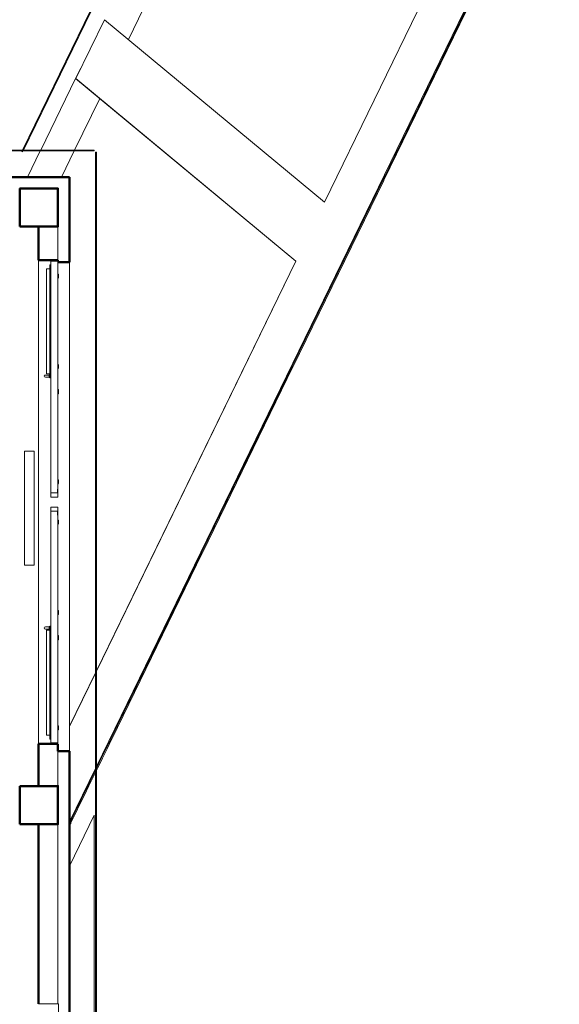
# Model space of a CAD drawing. Header units: millimetres. Extents: x -197461 to 862495, y -970068 to 63888.
# Tile 80 of 205: x -83053 to -77369, y -570554 to -560174. Entities that reach past the tile are written whole.
import ezdxf

# ---------------------------------------------------------------- set-up
doc = ezdxf.new("R2010")
doc.units = ezdxf.units.MM
doc.layers.get('0').update_dxf_attribs({"linetype": 'CONTINUOUS'})
for name, color, linetype, lineweight in [('A-FLOR', 192, 'CONTINUOUS', 5), ('A-GLAZ', 151, 'CONTINUOUS', 5), ('A-MASS', 70, 'CONTINUOUS', 5), ('A-Wall', 252, 'CONTINUOUS', 0), ('G-IMPT', 8, 'CONTINUOUS', 5), ('M-EQPM', 50, 'CONTINUOUS', 5), ('S-Cols', 52, 'CONTINUOUS', 0)]:
    doc.layers.add(name, color=color, linetype=linetype, lineweight=lineweight)

# ---------------------------------------------------------------- blocks, each defined once
blk = doc.blocks.new('SchueCal_Schueco_AWS-75-BS-SI__Family-02_Type 2_5080x1480 - Schueco_AWS-75-BS-SI__Family-02__Type 2-3433120-Otrā stāva plāns uz atzīmes 3_400')
at = {"layer": 'G-IMPT'}
for p, q in [((-2457, 19), (-2457, -18)), ((-2457, 19), (-1352, 19)), ((-1352, 19), (-1352, -18)), ((-1339, -18), (-1339, 30)), ((-1315, 30), (-1315, -18)), ((1315, -18), (1315, 30)), ((1339, 30), (1339, -18)), ((1352, 19), (1352, -18)), ((1352, 19), (2457, 19)), ((2457, 19), (2457, -18)), ((-2540, -28), (-2540, -103)), ((-2540, -28), (-97, -28)), ((-2540, -103), (-2540, -28)), ((-138, -103), (-2540, -103)), ((-2540, -103), (-1297, -103)), ((-2501, -22), (-2501, -18)), ((-2501, -18), (-2501, -22)), ((-2501, -18), (-1309, -18)), ((-2501, -22), (-1309, -22)), ((-2481, -28), (-2481, -22)), ((-2481, -22), (-2481, -28)), ((-2403, -105), (-2403, -103)), ((-2358, -103), (-2358, -105)), ((-1452, -105), (-1452, -103)), ((-1407, -103), (-1407, -105)), ((-1342, -9), (-1313, -9)), ((-1342, -18), (-1342, -9)), ((-1342, -9), (-1342, -18)), ((-1342, -18), (-1342, -9)), ((-1340, -9), (-1342, -9)), ((-1338, -9), (-1339, -9)), ((-1328, -22), (-1328, -28)), ((-1328, -22), (-1328, -28)), ((-1315, -9), (-1316, -9)), ((-1313, -9), (-1313, -18)), ((-1313, -9), (-1313, -18)), ((-1313, -9), (-1313, -18)), ((-1309, -18), (-1309, -22)), ((-1309, -22), (-1309, -18)), ((-1297, -103), (-63, -103)), ((-1187, -105), (-1187, -103)), ((-1142, -103), (-1142, -105)), ((-235, -105), (-235, -103)), ((-190, -103), (-190, -105)), ((-97, -98), (-138, -98)), ((-138, -98), (-138, -103)), ((-138, -103), (-138, -98)), ((-138, -98), (-97, -98)), ((-53, -103), (-138, -103)), ((-97, -98), (-97, -28)), ((-97, -28), (-53, -28)), ((-97, -28), (-97, -98)), ((-53, -28), (-53, -103)), ((53, -103), (53, -28)), ((53, -28), (97, -28)), ((137, -103), (53, -103)), ((63, -103), (1296, -103)), ((97, -28), (97, -98)), ((97, -28), (97, -98)), ((97, -28), (2540, -28)), ((97, -98), (137, -98)), ((97, -98), (137, -98)), ((137, -98), (137, -103)), ((137, -98), (137, -103)), ((137, -103), (2540, -103)), ((190, -105), (190, -103)), ((235, -103), (235, -105)), ((1142, -105), (1142, -103)), ((1186, -103), (1186, -105)), ((1296, -103), (2540, -103)), ((1308, -22), (1308, -18)), ((1308, -18), (1308, -22)), ((1308, -18), (2501, -18)), ((1308, -22), (2501, -22)), ((1313, -18), (1313, -9)), ((1313, -9), (1342, -9)), ((1313, -18), (1313, -9)), ((1313, -18), (1313, -9)), ((1316, -9), (1315, -9)), ((1328, -28), (1328, -22)), ((1328, -22), (1328, -28)), ((1339, -9), (1338, -9)), ((1342, -9), (1340, -9)), ((1342, -9), (1342, -18)), ((1342, -9), (1342, -18)), ((1342, -18), (1342, -9)), ((1406, -105), (1406, -103)), ((1452, -103), (1452, -105)), ((2358, -105), (2358, -103)), ((2403, -103), (2403, -105)), ((2481, -22), (2481, -28)), ((2481, -22), (2481, -28)), ((2501, -22), (2501, -18)), ((2501, -18), (2501, -22)), ((2540, -103), (2540, -28)), ((2540, -28), (2540, -103)), ((-2399, -109), (-2403, -105)), ((-2403, -105), (-2358, -105)), ((-2399, -109), (-2362, -109)), ((-2362, -109), (-2358, -105)), ((-1448, -109), (-1452, -105)), ((-1452, -105), (-1407, -105)), ((-1448, -109), (-1411, -109)), ((-1411, -109), (-1407, -105)), ((-1183, -109), (-1187, -105)), ((-1187, -105), (-1142, -105)), ((-1183, -109), (-1146, -109)), ((-1146, -109), (-1142, -105)), ((-231, -109), (-235, -105)), ((-235, -105), (-190, -105)), ((-231, -109), (-194, -109)), ((-194, -109), (-190, -105)), ((194, -109), (190, -105)), ((190, -105), (235, -105)), ((194, -109), (231, -109)), ((231, -109), (235, -105)), ((1146, -109), (1142, -105)), ((1142, -105), (1186, -105)), ((1146, -109), (1182, -109)), ((1182, -109), (1186, -105)), ((1406, -105), (1452, -105)), ((1410, -109), (1406, -105)), ((1410, -109), (1448, -109)), ((1448, -109), (1452, -105)), ((2362, -109), (2358, -105)), ((2358, -105), (2403, -105)), ((2362, -109), (2399, -109)), ((2399, -109), (2403, -105))]:
    blk.add_line(p, q, dxfattribs=at)
at = {"layer": 'G-IMPT', "flags": 128}
for points in [[(-1339, 30), (-1336, 39), (-1327, 42)], [(-1327, 42), (-1336, 39), (-1339, 30)], [(-1315, 30), (-1319, 39), (-1327, 42)], [(-1327, 42), (-1319, 39), (-1315, 30)], [(1315, 30), (1319, 39), (1327, 42)], [(1327, 42), (1319, 39), (1315, 30)], [(1339, 30), (1336, 39), (1327, 42)], [(1327, 42), (1336, 39), (1339, 30)], [(-2398, -107), (-2398, -107), (-2398, -107), (-2398, -107), (-2398, -107), (-2398, -107), (-2398, -107), (-2398, -107), (-2398, -107), (-2398, -107), (-2398, -107), (-2398, -107), (-2398, -107), (-2398, -107), (-2398, -107), (-2398, -107), (-2398, -107), (-2398, -107), (-2398, -107), (-2398, -107), (-2398, -107), (-2398, -107), (-2398, -107), (-2398, -107), (-2398, -107), (-2398, -107), (-2398, -107), (-2398, -107), (-2398, -107), (-2398, -107), (-2398, -107), (-2398, -107), (-2398, -107), (-2399, -107), (-2399, -107), (-2399, -107), (-2399, -107)], [(-2362, -107), (-2362, -107), (-2362, -107), (-2363, -107), (-2363, -107), (-2363, -107), (-2363, -107), (-2363, -107), (-2363, -107), (-2363, -107), (-2363, -107), (-2363, -107), (-2363, -107), (-2363, -107), (-2363, -107), (-2363, -107), (-2363, -107), (-2363, -107), (-2363, -107), (-2363, -107), (-2363, -107), (-2363, -107), (-2363, -107), (-2363, -107), (-2363, -107), (-2363, -107), (-2363, -107), (-2363, -107), (-2363, -107), (-2363, -107), (-2363, -107), (-2363, -107), (-2363, -107), (-2363, -107), (-2363, -107), (-2363, -107), (-2363, -107)], [(-1446, -107), (-1446, -107), (-1446, -107), (-1446, -107), (-1446, -107), (-1446, -107), (-1446, -107), (-1446, -107), (-1446, -107), (-1446, -107), (-1446, -107), (-1446, -107), (-1446, -107), (-1446, -107), (-1446, -107), (-1446, -107), (-1446, -107), (-1446, -107), (-1446, -107), (-1447, -107), (-1447, -107), (-1447, -107), (-1447, -107), (-1447, -107), (-1447, -107), (-1447, -107), (-1447, -107), (-1447, -107), (-1447, -107), (-1447, -107), (-1447, -107), (-1447, -107), (-1447, -107), (-1447, -107), (-1447, -107), (-1447, -107), (-1447, -107)], [(-1411, -107), (-1411, -107), (-1411, -107), (-1411, -107), (-1411, -107), (-1411, -107), (-1411, -107), (-1411, -107), (-1411, -107), (-1411, -107), (-1411, -107), (-1411, -107), (-1411, -107), (-1411, -107), (-1411, -107), (-1411, -107), (-1411, -107), (-1411, -107), (-1412, -107), (-1412, -107), (-1412, -107), (-1412, -107), (-1412, -107), (-1412, -107), (-1412, -107), (-1412, -107), (-1412, -107), (-1412, -107), (-1412, -107), (-1412, -107), (-1412, -107), (-1412, -107), (-1412, -107), (-1412, -107), (-1412, -107), (-1412, -107), (-1412, -107)], [(-1181, -107), (-1181, -107), (-1181, -107), (-1181, -107), (-1181, -107), (-1181, -107), (-1181, -107), (-1181, -107), (-1181, -107), (-1181, -107), (-1181, -107), (-1181, -107), (-1181, -107), (-1181, -107), (-1181, -107), (-1181, -107), (-1181, -107), (-1181, -107), (-1181, -107), (-1182, -107), (-1182, -107), (-1182, -107), (-1182, -107), (-1182, -107), (-1182, -107), (-1182, -107), (-1182, -107), (-1182, -107), (-1182, -107), (-1182, -107), (-1182, -107), (-1182, -107), (-1182, -107), (-1182, -107), (-1182, -107), (-1182, -107), (-1182, -107)], [(-1146, -107), (-1146, -107), (-1146, -107), (-1146, -107), (-1146, -107), (-1146, -107), (-1146, -107), (-1146, -107), (-1146, -107), (-1146, -107), (-1146, -107), (-1146, -107), (-1146, -107), (-1146, -107), (-1146, -107), (-1146, -107), (-1146, -107), (-1146, -107), (-1147, -107), (-1147, -107), (-1147, -107), (-1147, -107), (-1147, -107), (-1147, -107), (-1147, -107), (-1147, -107), (-1147, -107), (-1147, -107), (-1147, -107), (-1147, -107), (-1147, -107), (-1147, -107), (-1147, -107), (-1147, -107), (-1147, -107), (-1147, -107), (-1147, -107)], [(-230, -107), (-230, -107), (-230, -107), (-230, -107), (-230, -107), (-230, -107), (-230, -107), (-230, -107), (-230, -107), (-230, -107), (-230, -107), (-230, -107), (-230, -107), (-230, -107), (-230, -107), (-230, -107), (-230, -107), (-230, -107), (-230, -107), (-230, -107), (-230, -107), (-230, -107), (-230, -107), (-230, -107), (-230, -107), (-230, -107), (-230, -107), (-230, -107), (-230, -107), (-230, -107), (-230, -107), (-230, -107), (-230, -107), (-231, -107), (-231, -107), (-231, -107), (-231, -107)], [(-194, -107), (-194, -107), (-194, -107), (-195, -107), (-195, -107), (-195, -107), (-195, -107), (-195, -107), (-195, -107), (-195, -107), (-195, -107), (-195, -107), (-195, -107), (-195, -107), (-195, -107), (-195, -107), (-195, -107), (-195, -107), (-195, -107), (-195, -107), (-195, -107), (-195, -107), (-195, -107), (-195, -107), (-195, -107), (-195, -107), (-195, -107), (-195, -107), (-195, -107), (-195, -107), (-195, -107), (-195, -107), (-195, -107), (-195, -107), (-195, -107), (-195, -107), (-195, -107)], [(195, -107), (195, -107), (195, -107), (195, -107), (195, -107), (195, -107), (195, -107), (195, -107), (195, -107), (195, -107), (195, -107), (195, -107), (195, -107), (195, -107), (195, -107), (195, -107), (195, -107), (195, -107), (195, -107), (195, -107), (195, -107), (195, -107), (195, -107), (195, -107), (195, -107), (195, -107), (195, -107), (195, -107), (195, -107), (195, -107), (195, -107), (195, -107), (195, -107), (194, -107), (194, -107), (194, -107), (194, -107)], [(231, -107), (231, -107), (231, -107), (230, -107), (230, -107), (230, -107), (230, -107), (230, -107), (230, -107), (230, -107), (230, -107), (230, -107), (230, -107), (230, -107), (230, -107), (230, -107), (230, -107), (230, -107), (230, -107), (230, -107), (230, -107), (230, -107), (230, -107), (230, -107), (230, -107), (230, -107), (230, -107), (230, -107), (230, -107), (230, -107), (230, -107), (230, -107), (230, -107), (230, -107), (230, -107), (230, -107), (230, -107)], [(1147, -107), (1147, -107), (1147, -107), (1147, -107), (1147, -107), (1147, -107), (1147, -107), (1147, -107), (1147, -107), (1147, -107), (1147, -107), (1147, -107), (1147, -107), (1147, -107), (1147, -107), (1147, -107), (1147, -107), (1147, -107), (1147, -107), (1146, -107), (1146, -107), (1146, -107), (1146, -107), (1146, -107), (1146, -107), (1146, -107), (1146, -107), (1146, -107), (1146, -107), (1146, -107), (1146, -107), (1146, -107), (1146, -107), (1146, -107), (1146, -107), (1146, -107), (1146, -107)], [(1182, -107), (1182, -107), (1182, -107), (1182, -107), (1182, -107), (1182, -107), (1182, -107), (1182, -107), (1182, -107), (1182, -107), (1182, -107), (1182, -107), (1182, -107), (1182, -107), (1182, -107), (1182, -107), (1182, -107), (1182, -107), (1181, -107), (1181, -107), (1181, -107), (1181, -107), (1181, -107), (1181, -107), (1181, -107), (1181, -107), (1181, -107), (1181, -107), (1181, -107), (1181, -107), (1181, -107), (1181, -107), (1181, -107), (1181, -107), (1181, -107), (1181, -107), (1181, -107)], [(1412, -107), (1412, -107), (1412, -107), (1412, -107), (1412, -107), (1412, -107), (1412, -107), (1412, -107), (1412, -107), (1412, -107), (1412, -107), (1412, -107), (1412, -107), (1412, -107), (1412, -107), (1412, -107), (1412, -107), (1412, -107), (1412, -107), (1411, -107), (1411, -107), (1411, -107), (1411, -107), (1411, -107), (1411, -107), (1411, -107), (1411, -107), (1411, -107), (1411, -107), (1411, -107), (1411, -107), (1411, -107), (1411, -107), (1411, -107), (1411, -107), (1411, -107), (1411, -107)], [(1447, -107), (1447, -107), (1447, -107), (1447, -107), (1447, -107), (1447, -107), (1447, -107), (1447, -107), (1447, -107), (1447, -107), (1447, -107), (1447, -107), (1447, -107), (1447, -107), (1447, -107), (1447, -107), (1447, -107), (1447, -107), (1446, -107), (1446, -107), (1446, -107), (1446, -107), (1446, -107), (1446, -107), (1446, -107), (1446, -107), (1446, -107), (1446, -107), (1446, -107), (1446, -107), (1446, -107), (1446, -107), (1446, -107), (1446, -107), (1446, -107), (1446, -107), (1446, -107)], [(2363, -107), (2363, -107), (2363, -107), (2363, -107), (2363, -107), (2363, -107), (2363, -107), (2363, -107), (2363, -107), (2363, -107), (2363, -107), (2363, -107), (2363, -107), (2363, -107), (2363, -107), (2363, -107), (2363, -107), (2363, -107), (2363, -107), (2363, -107), (2363, -107), (2363, -107), (2363, -107), (2363, -107), (2363, -107), (2363, -107), (2363, -107), (2363, -107), (2363, -107), (2363, -107), (2363, -107), (2363, -107), (2363, -107), (2362, -107), (2362, -107), (2362, -107), (2362, -107)], [(2399, -107), (2399, -107), (2399, -107), (2398, -107), (2398, -107), (2398, -107), (2398, -107), (2398, -107), (2398, -107), (2398, -107), (2398, -107), (2398, -107), (2398, -107), (2398, -107), (2398, -107), (2398, -107), (2398, -107), (2398, -107), (2398, -107), (2398, -107), (2398, -107), (2398, -107), (2398, -107), (2398, -107), (2398, -107), (2398, -107), (2398, -107), (2398, -107), (2398, -107), (2398, -107), (2398, -107), (2398, -107), (2398, -107), (2398, -107), (2398, -107), (2398, -107), (2398, -107)]]:
    blk.add_lwpolyline(points, dxfattribs=at)
blk = doc.blocks.new('SchueCal_Schueco_AWS-75-BS-SI__Family-02_Type 2_5080x1480 - Type 2-3433123-Otrā stāva plāns uz atzīmes 3_400')
blk.add_blockref('SchueCal_Schueco_AWS-75-BS-SI__Family-02_Type 2_5080x1480 - Schueco_AWS-75-BS-SI__Family-02__Type 2-3433120-Otrā stāva plāns uz atzīmes 3_400', (0, 0))
blk = doc.blocks.new('788507_788512_ventil compact cv22 h_ 500mm - wysokość 500mm-2257255-Otrā stāva plāns uz atzīmes 3_400')
at = {"layer": 'M-EQPM', "color": 252}
for p, q in [((0, 0), (1200, 0)), ((0, 0), (0, -102)), ((1200, -102), (0, -102)), ((1200, 0), (1200, -102))]:
    blk.add_line(p, q, dxfattribs=at)

msp = doc.modelspace()

# ---------------------------------------------------------------- hatches: boundary and pattern name
at = {"layer": 'A-Wall', "true_color": 0x636466}
h = msp.add_hatch(color=251, dxfattribs=at)
h.paths.add_polyline_path([(-82855.96639, -568249.39191), (-82850.96639, -568249.39191), (-82851.96217, -567809.40809), (-82855.96639, -567809.40809), (-82855.96639, -567898.27221)], flags=0)
h.paths.add_polyline_path([(-82850.96639, -562709.40809), (-82851.13587, -562359.39191), (-82855.96639, -562359.39191), (-82855.96639, -562709.40809)], flags=0)
h = msp.add_hatch(color=251, dxfattribs=at)
h.paths.add_polyline_path([(-82530.96639, -577369.39191), (-82529.96639, -577369.39191), (-82530.96639, -577259.39191)], flags=0)
h.paths.add_polyline_path([(-82530.96639, -562729.40809), (-82529.96639, -562729.40809), (-82530.96639, -562709.40809)], flags=0)
msp.add_hatch(color=251, dxfattribs=at).paths.add_polyline_path([(-82855.96639, -570549.39191), (-82850.96639, -570549.39191), (-82851.4927, -568659.39191), (-82855.96639, -568659.39191), (-82855.96639, -570462.39699)], flags=0)

# ---------------------------------------------------------------- linework, layer by layer
at = {"color": 251, "lineweight": 5, "true_color": 0x636466}
for p, q in [((-82077.83254, -559600.92674), (-83025.33005, -561548.41289)), ((-83014.20933, -561548.41289), (-82068.84032, -559605.30167)), ((-78278.13798, -559912.58742), (-79225.97698, -561860.8922)), ((-79216.98465, -561865.26692), (-78269.14566, -559916.96213)), ((-83030.19529, -561558.41289), (-83031.93896, -561561.99684)), ((-83022.94674, -561566.37177), (-83019.07456, -561558.41289)), ((-83031.93896, -561561.99684), (-83022.94674, -561566.37177)), ((-79227.72686, -561864.48913), (-80181.78705, -563825.58172)), ((-80172.79473, -563829.95644), (-79218.73454, -561868.86384)), ((-79218.73454, -561868.86384), (-79227.72686, -561864.48913)), ((-79225.97698, -561860.8922), (-79216.98465, -561865.26692)), ((-82255.75973, -562717.40348), (-82255.75973, -562729.40348)), ((-82245.75973, -562729.40348), (-82255.75973, -562729.40348)), ((-82245.75973, -562729.40348), (-82245.75973, -562717.40348)), ((-80183.53694, -563829.17865), (-81137.59713, -565790.27125)), ((-81128.6048, -565794.64596), (-80174.54461, -563833.55337)), ((-80183.53694, -563829.17865), (-80174.54461, -563833.55337)), ((-80181.78705, -563825.58172), (-80172.79473, -563829.95644)), ((-81139.34701, -565793.86818), (-82093.4072, -567754.96077)), ((-82084.41488, -567759.33548), (-81130.35469, -565798.24289)), ((-81139.34701, -565793.86818), (-81130.35469, -565798.24289)), ((-81137.59713, -565790.27125), (-81128.6048, -565794.64596)), ((-82095.15709, -567758.5577), (-82086.16476, -567762.93241)), ((-82093.4072, -567754.96077), (-82084.41488, -567759.33548)), ((-82529.96639, -569098.4071), (-82267.75973, -568559.46757)), ((-82267.75973, -568559.46757), (-82267.75972, -577637.9827)), ((-82513.36759, -568641.05762), (-82522.35991, -568636.6829))]:
    msp.add_line(p, q, dxfattribs=at)
at = {"color": 251, "lineweight": 5, "true_color": 0x636466, "flags": 128}
for points in [[(-82255.75973, -562729.40348), (-82255.75973, -563305.6262), (-82255.75973, -563881.84891), (-82255.75973, -564458.07162), (-82255.75973, -565034.29434), (-82255.75973, -565610.51705), (-82255.75973, -566186.73977), (-82255.75973, -566762.96248), (-82255.75973, -567339.18519), (-82255.75973, -567801.40791)], [(-82245.75973, -567801.40791), (-82245.75973, -567339.18519), (-82245.75973, -566762.96248), (-82245.75973, -566186.73977), (-82245.75973, -565610.51705), (-82245.75973, -565034.29434), (-82245.75973, -564458.07162), (-82245.75973, -563881.84891), (-82245.75973, -563305.6262), (-82245.75973, -562729.40348)], [(-82095.15709, -567758.5577), (-82142.62407, -567856.12717), (-82190.09105, -567953.69663), (-82237.55803, -568051.2661), (-82245.75973, -568068.12488)], [(-82245.75973, -568090.98353), (-82228.5657, -568055.64081), (-82181.09872, -567958.07135), (-82133.63174, -567860.50188), (-82086.16476, -567762.93241)], [(-82255.75973, -568088.68011), (-82285.02501, -568148.83557), (-82332.49199, -568246.40503), (-82379.95897, -568343.9745), (-82427.42595, -568441.54397), (-82474.89293, -568539.11344), (-82522.35991, -568636.6829)], [(-82513.36759, -568641.05762), (-82465.90061, -568543.48815), (-82418.43363, -568445.91868), (-82370.96665, -568348.34922), (-82323.49967, -568250.77975), (-82276.03269, -568153.21028), (-82255.75973, -568111.53875)], [(-82528.76258, -568672.70237), (-82527.12018, -568669.32639), (-82517.98874, -568650.5565), (-82516.04915, -568646.56962), (-82514.50925, -568643.40433), (-82513.31266, -568640.94471)], [(-82522.30498, -568636.57), (-82523.50158, -568639.02962), (-82525.04147, -568642.19491), (-82526.98107, -568646.18179), (-82527.90021, -568648.07111)]]:
    msp.add_lwpolyline(points, dxfattribs=at)
at = {"layer": 'A-FLOR', "color": 251, "true_color": 0x636466}
for p, q in [((-81908.41162, -560384.51998), (-79028.94936, -554465.7185)), ((-77645.3815, -557581.01642), (-79842.60759, -562097.46564)), ((-82245.75973, -568047.55263), (-77368.88157, -558023.01642)), ((-82161.19499, -560174.91434), (-82463.36338, -560796.02848)), ((-79842.60759, -562097.46564), (-82161.19499, -560174.91434)), ((-82465.08322, -560794.6034), (-82831.82912, -561548.41289)), ((-82463.36338, -560796.02848), (-80143.09513, -562719.97352)), ((-82474.63871, -561548.41289), (-82210.69697, -561005.87453)), ((-82836.69435, -561558.41289), (-82970.4784, -561833.39262)), ((-82613.27968, -561833.39262), (-82479.50365, -561558.41289)), ((-82655.96639, -561949.39191), (-82655.96639, -561954.39191)), ((-83050.96639, -562154.39191), (-83055.96639, -562154.39191)), ((-82850.96638, -562359.39191), (-82850.96638, -562354.39191)), ((-82849.79569, -562359.39191), (-82849.79372, -562354.43189)), ((-82650.96639, -562354.39191), (-82645.96639, -562354.39191)), ((-80143.09513, -562719.97352), (-82245.75973, -567041.79025)), ((-82255.75973, -567062.34425), (-82529.06292, -567624.09162)), ((-82529.06292, -567624.09162), (-82529.06292, -568629.88892)), ((-82529.06292, -568629.88892), (-82255.75973, -568068.10786)), ((-82850.96641, -568254.39191), (-82850.96641, -568249.39191)), ((-82530.10021, -568355.4315), (-82529.06292, -568353.29934)), ((-82850.96639, -568659.39191), (-82850.96639, -568654.39191)), ((-82850.59072, -568659.39191), (-82850.58875, -568654.43175)), ((-82850.9664, -570554.39191), (-82850.9664, -570549.39191))]:
    msp.add_line(p, q, dxfattribs=at)
at = {"layer": 'A-MASS', "color": 251, "lineweight": 18, "true_color": 0x636466}
for p, q in [((-82267.75973, -561548.41289), (-86334.06316, -561548.41289)), ((-86334.06316, -561558.41289), (-82267.75973, -561558.41289)), ((-82267.75973, -561558.41289), (-82267.75973, -561548.41289)), ((-82245.75973, -561570.41289), (-82255.75973, -561570.41289)), ((-82255.75973, -561570.41289), (-82255.75973, -562717.40348)), ((-82245.75973, -562717.40348), (-82245.75973, -561570.41289)), ((-82255.75973, -562717.40348), (-82245.75973, -562717.40348)), ((-82245.75973, -567801.40791), (-82255.75973, -567801.40791)), ((-82255.75973, -567801.40791), (-82255.75973, -571407.39181)), ((-82245.75973, -571407.39181), (-82245.75973, -567801.40791))]:
    msp.add_line(p, q, dxfattribs=at)
at = {"layer": 'A-Wall', "color": 251, "true_color": 0x636466}
for p, q in [((-82410.22779, -560684.53819), (-82464.26685, -560795.61672)), ((-80144.10054, -562719.47724), (-82464.26685, -560795.61672)), ((-83055.96639, -561949.39191), (-82645.96639, -561949.39191)), ((-82645.96639, -561949.39191), (-82645.96639, -562359.39191)), ((-82645.96639, -562359.39191), (-82650.96639, -562359.39191)), ((-82529.96639, -562729.40809), (-82529.96639, -567885.19088)), ((-82245.75973, -567039.48647), (-80144.10054, -562719.47724)), ((-82529.96639, -567623.67987), (-82255.75973, -567060.0417)), ((-82529.06292, -567896.12648), (-82529.97004, -567897.99107)), ((-82650.96639, -568249.39191), (-82645.96639, -568249.39191)), ((-82645.96639, -568249.39191), (-82645.96639, -568659.39191)), ((-82645.96639, -568659.39191), (-82650.96639, -568659.39191)), ((-82650.96639, -570549.39191), (-82645.96639, -570549.39191)), ((-82645.96639, -570549.39191), (-82645.96639, -570959.39191))]:
    msp.add_line(p, q, dxfattribs=at)
at = {"layer": 'A-Wall', "color": 251, "lineweight": 50, "true_color": 0x636466}
for p, q in [((-82529.96639, -561833.39191), (-86326.03328, -561833.39191)), ((-82529.96639, -562729.40809), (-82529.96639, -561833.39191)), ((-82855.96639, -562359.39191), (-82855.96639, -562709.40809)), ((-82855.96639, -562709.40809), (-82650.96639, -562709.40809)), ((-82650.96639, -562709.40809), (-82650.96639, -562719.40809)), ((-82650.96639, -562729.40809), (-82529.96639, -562729.40809)), ((-82855.96639, -567809.40809), (-82855.96639, -568249.39191)), ((-82650.96639, -567809.40809), (-82855.96639, -567809.40809)), ((-82650.96639, -567885.19088), (-82650.96639, -567809.40809)), ((-82529.96639, -567885.19088), (-82650.96639, -567885.19088)), ((-82529.96639, -571399.39191), (-82529.96639, -567885.19088)), ((-82855.96639, -568659.39191), (-82855.96639, -570549.39191))]:
    msp.add_line(p, q, dxfattribs=at)
at = {"layer": 'A-Wall', "color": 251, "lineweight": 5, "true_color": 0x636466}
for p, q in [((-82529.96639, -561834.39191), (-86326.03328, -561834.39191)), ((-82530.96639, -561954.39191), (-82529.96639, -561954.39191)), ((-82530.96639, -562729.40809), (-82530.96639, -561954.39191)), ((-82650.96639, -562359.39191), (-82855.96639, -562359.39191)), ((-82850.96639, -562709.40809), (-82850.96639, -562359.39191)), ((-82650.96639, -562709.40809), (-82650.96639, -562359.39191)), ((-82855.96639, -567809.40809), (-82855.96639, -562709.40809)), ((-82850.96639, -568249.39191), (-82850.96639, -567809.40809)), ((-82650.96639, -568249.39191), (-82650.96639, -567885.19088)), ((-82530.96639, -571399.39191), (-82530.96639, -567885.19088)), ((-82855.96639, -568249.39191), (-82650.96639, -568249.39191)), ((-82650.96639, -568659.39191), (-82855.96639, -568659.39191)), ((-82850.96639, -570549.39191), (-82850.96639, -568659.39191)), ((-82650.96639, -570549.39191), (-82650.96639, -568659.39191)), ((-82650.96639, -568659.39191), (-82650.96639, -570549.39191)), ((-82855.96639, -570549.39191), (-82650.96639, -570549.39191))]:
    msp.add_line(p, q, dxfattribs=at)
at = {"layer": 'S-Cols', "color": 251, "lineweight": 50, "true_color": 0x636466}
for p, q in [((-83050.96639, -561954.39191), (-83050.96639, -562354.39191)), ((-82650.96639, -561954.39191), (-83050.96639, -561954.39191)), ((-82650.96639, -562354.39191), (-82650.96639, -561954.39191)), ((-83050.96639, -562354.39191), (-82650.96639, -562354.39191)), ((-83050.96639, -568254.39191), (-83050.96639, -568654.39191)), ((-82650.96639, -568254.39191), (-83050.96639, -568254.39191)), ((-82650.96639, -568654.39191), (-82650.96639, -568254.39191)), ((-83050.96639, -568654.39191), (-82650.96639, -568654.39191))]:
    msp.add_line(p, q, dxfattribs=at)

# ---------------------------------------------------------------- block references
at = {"layer": 'A-GLAZ', "color": 251, "true_color": 0x636466, "rotation": 89.99999999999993}
msp.add_blockref('SchueCal_Schueco_AWS-75-BS-SI__Family-02_Type 2_5080x1480 - Type 2-3433123-Otrā stāva plāns uz atzīmes 3_400', (-82753.46639, -565259.40809), dxfattribs=at)
at = {"layer": 'M-EQPM', "color": 251, "true_color": 0x636466, "rotation": 270.0000000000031}
msp.add_blockref('788507_788512_ventil compact cv22 h_ 500mm - wysokość 500mm-2257255-Otrā stāva plāns uz atzīmes 3_400', (-82900.96639, -564724.39191), dxfattribs=at)

doc.saveas('drawing.dxf')
